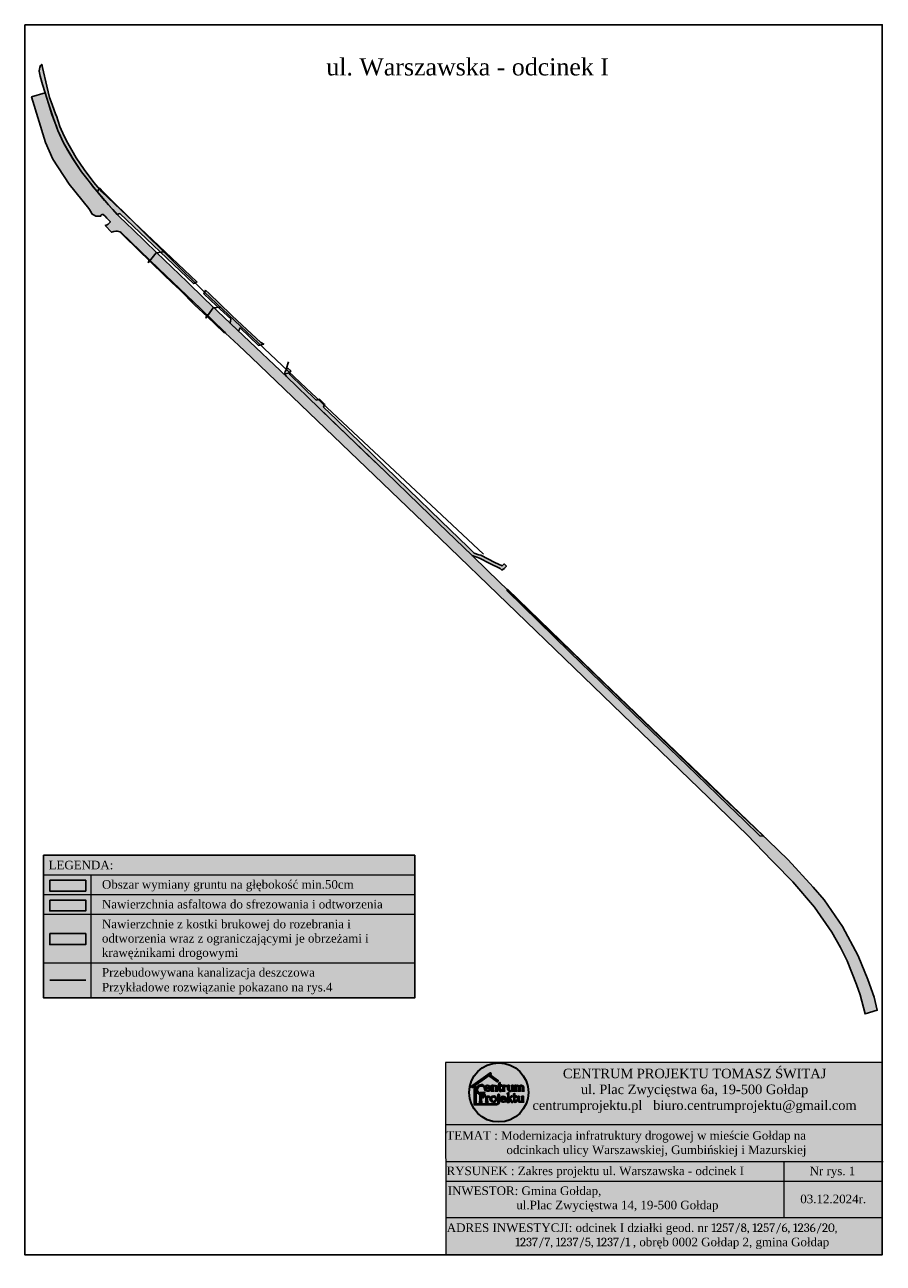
# Model space of a CAD drawing. Header units: millimetres. Extents: x 7584116 to 7587263, y 6019467 to 6021765.
# Tile 1 of 4: x 7584855 to 7585396, y 6019467 to 6020248. Entities that reach past the tile are written whole.
import ezdxf

# ---------------------------------------------------------------- set-up
doc = ezdxf.new("R2010")
doc.units = ezdxf.units.MM
doc.header["$MEASUREMENT"] = 0
doc.layers.add('POMOC', color=4, linetype='Continuous')
doc.styles.get("Standard").update_dxf_attribs({"font": 'arial.ttf'})

msp = doc.modelspace()

# ---------------------------------------------------------------- hatches: boundary and pattern name
at = {"transparency": 33554559}
for color, points in [(4, [(7584865.72, 6020222.62), (7584865.89, 6020222.77), (7584866.39, 6020220.64), (7584869.14, 6020208.89), (7584870.82, 6020201.67), (7584872.38, 6020197.4), (7584872.38, 6020197.4), (7584874.78, 6020190.83), (7584875.03, 6020190.14), (7584877.28, 6020183.52), (7584879.95, 6020177.46), (7584879.95, 6020177.46), (7584882.24, 6020172.98), (7584884.7, 6020168.58), (7584887.52, 6020163.74), (7584892.51, 6020156.35), (7584892.51, 6020156.35), (7584898.75, 6020148.29), (7584903.6, 6020142.43), (7584963.61, 6020085.54), (7584962.95, 6020085.17), (7584962.24, 6020084.84), (7584961.52, 6020084.56), (7584915.03, 6020128.66), (7584913.42, 6020128.1), (7584910.62, 6020131.14), (7584907.82, 6020134.18), (7584903.27, 6020139.57), (7584900.4, 6020142.98), (7584898.73, 6020144.96), (7584896.47, 6020147.82), (7584894.21, 6020150.68), (7584892.56, 6020152.8), (7584890.91, 6020154.93), (7584885.35, 6020163.2), (7584882.37, 6020168.47), (7584879.41, 6020173.71), (7584875.97, 6020180.95), (7584873.18, 6020188.55), (7584870.09, 6020197.89), (7584867.92, 6020204.69), (7584866.41, 6020209.99), (7584864.89, 6020215.28), (7584864.31, 6020218.27), (7584864.38, 6020219.82), (7584864.63, 6020220.69), (7584865.13, 6020221.83)]), (6, [(7584867.92, 6020204.71), (7584859.43, 6020202.15), (7584868.2, 6020173.48), (7584872.86, 6020162.83), (7584883.11, 6020147.1), (7584895.59, 6020131.74), (7584896.99, 6020129.48), (7584897.42, 6020128.44), (7584899.99, 6020126.92), (7584900.6, 6020126.96), (7584903.09, 6020127.09), (7584903.1, 6020127.32), (7584903.16, 6020127.54), (7584903.28, 6020127.75), (7584903.44, 6020127.92), (7584903.64, 6020128.04), (7584903.86, 6020128.12), (7584904.09, 6020128.14), (7584904.33, 6020128.1), (7584904.54, 6020128.01), (7584905.7, 6020126.93), (7584906.82, 6020125.83), (7584907.9, 6020124.71), (7584908.95, 6020123.57), (7584908.86, 6020123.27), (7584908.73, 6020122.98), (7584908.56, 6020122.72), (7584908.34, 6020122.5), (7584907.7, 6020122.03), (7584907.02, 6020121.62), (7584906.43, 6020121.31), (7584905.82, 6020121.04), (7584909.85, 6020116.85), (7584910.53, 6020117.16), (7584911.29, 6020117.42), (7584912.51, 6020117.65), (7584913.4, 6020117.6), (7584914.27, 6020117.41), (7584915.11, 6020117.07), (7584915.82, 6020116.65), (7584933.67, 6020099.52), (7584957.3, 6020076.92), (7584965.83, 6020068.76), (7584980.86, 6020054.24), (7584981.6, 6020053.4), (7584989.8, 6020045.7), (7584998, 6020037.99), (7585116.69, 6019923.95), (7585201.09, 6019842.53), (7585310.23, 6019737.27), (7585325.58, 6019721.07), (7585327.1, 6019719.6), (7585338.91, 6019707.64), (7585352.6, 6019691.63), (7585363.41, 6019675.93), (7585368.87, 6019666.25), (7585373.03, 6019657.79), (7585378.97, 6019642.91), (7585381.22, 6019636.45), (7585384.43, 6019624.39), (7585392.04, 6019626.67), (7585390.02, 6019634.92), (7585386.08, 6019646.02), (7585379.96, 6019660.94), (7585370.11, 6019679.47), (7585358.54, 6019696.35), (7585351.78, 6019704.26), (7585335.98, 6019721.41), (7585323.44, 6019733.59), (7585289.76, 6019765.53), (7585261.75, 6019792.5), (7585223.2, 6019829.69), (7585203.92, 6019848.28), (7585184.64, 6019866.87), (7585178.54, 6019872.83), (7585166.33, 6019884.74), (7585146.65, 6019903.81), (7585136.9, 6019913.19), (7585110.4, 6019938.71), (7585082.26, 6019965.91), (7585058.01, 6019989.21), (7585040.39, 6020006.18), (7585019.92, 6020025.98), (7584992.84, 6020051.69), (7584968.34, 6020074.98), (7584957.46, 6020085.62), (7584938.18, 6020104.16), (7584923.32, 6020118.5), (7584919.11, 6020122.58), (7584914.89, 6020126.66), (7584913.42, 6020128.12), (7584912.5, 6020129.11), (7584911.07, 6020130.6), (7584907.82, 6020134.19), (7584905.35, 6020136.96), (7584901.65, 6020141.44), (7584898.72, 6020144.98), (7584896.46, 6020147.84), (7584894.21, 6020150.7), (7584892.56, 6020152.82), (7584890.91, 6020154.94), (7584888.12, 6020159.1), (7584885.33, 6020163.26), (7584883.85, 6020165.87), (7584882.37, 6020168.49), (7584879.41, 6020173.72), (7584877.69, 6020177.35), (7584875.97, 6020180.97), (7584875.04, 6020183.5), (7584872.25, 6020191.1), (7584870.08, 6020197.9)]), (4, [(7584915.11, 6020117.06), (7584915.82, 6020116.63), (7584924.74, 6020108.07), (7584935.01, 6020098.22), (7584965.83, 6020068.74), (7584980.86, 6020054.22), (7584980.61, 6020053.65), (7584969.98, 6020063.81), (7584962.34, 6020071.04), (7584952.71, 6020080.53), (7584947.85, 6020085.23), (7584942.98, 6020089.92), (7584926.18, 6020106.12), (7584917.71, 6020114.32)]), (4, [(7584968.94, 6020080.36), (7584968, 6020078.11), (7584975.95, 6020070.5), (7584984.86, 6020062.32), (7584984.48, 6020059.57), (7584989.73, 6020054.62), (7584990.74, 6020056.59), (7585002.43, 6020045.58), (7585005.66, 6020046.39), (7585003.78, 6020047.37), (7584992.1, 6020058.37), (7584985.65, 6020064.44), (7584984.9, 6020065.04), (7584971.19, 6020078.22)]), (4, [(7585157.32, 6019905.04), (7585156.42, 6019904.54), (7585155.51, 6019904.03), (7585154.64, 6019904.95), (7585148.1, 6019908.25), (7585141.56, 6019911.56), (7585136.83, 6019913.2), (7585110.4, 6019938.71), (7585096.33, 6019952.31), (7585082.26, 6019965.91), (7585070.14, 6019977.56), (7585058.01, 6019989.19), (7585049.2, 6019997.7), (7585040.39, 6020006.18), (7585019.92, 6020025.98), (7585019.36, 6020026.79), (7585019.01, 6020027.49), (7585018.88, 6020028.3), (7585019.15, 6020029.21), (7585019.68, 6020030.13), (7585020.35, 6020030.82), (7585020.85, 6020031.2), (7585022.64, 6020029.53), (7585022.28, 6020028.93), (7585021.97, 6020028.24), (7585021.95, 6020027.99), (7585021.97, 6020027.69), (7585022.06, 6020027.3), (7585030.36, 6020019.22), (7585038.66, 6020011.14), (7585040.84, 6020011.65), (7585044, 6020008.66), (7585043.36, 6020006.57), (7585051.38, 6019998.8), (7585059.4, 6019991.03), (7585096.91, 6019954.75), (7585117.23, 6019935.1), (7585134.42, 6019918.47), (7585138.25, 6019914.78), (7585141.21, 6019913.74), (7585142.31, 6019913.36), (7585151.27, 6019908.86), (7585155.76, 6019906.61), (7585157.16, 6019907.87), (7585158.54, 6019906.47), (7585157.19, 6019905.19)]), (3, [(7585158.81, 6019891.14), (7585159.26, 6019891.99), (7585179.41, 6019872.5), (7585199.48, 6019852.93), (7585219.67, 6019833.49), (7585239.82, 6019814), (7585280.23, 6019775.15), (7585300.46, 6019755.74), (7585320.66, 6019736.31), (7585318.15, 6019736.67), (7585308.21, 6019746.36), (7585298.25, 6019756), (7585278.19, 6019775.16), (7585238.33, 6019813.75), (7585198.4, 6019852.28), (7585178.61, 6019871.71)]), (3, [(7584870.88, 6019708.65), (7584893.51, 6019708.65), (7584893.51, 6019701.79), (7584870.88, 6019701.79)]), (6, [(7584870.88, 6019696.17), (7584893.51, 6019696.17), (7584893.51, 6019689.32), (7584870.88, 6019689.32)]), (4, [(7584870.88, 6019674.97), (7584893.51, 6019674.97), (7584893.51, 6019668.11), (7584870.88, 6019668.11)])]:
    msp.add_hatch(color=color, dxfattribs=at).paths.add_polyline_path(points)
at = {"true_color": 0xffffff}
for points in [[(7584867.04, 6019724.37), (7585100.8, 6019724.37), (7585100.8, 6019634.5), (7584867.04, 6019634.5)], [(7585120.01, 6019593.84), (7585395.16, 6019593.84), (7585395.16, 6019472.69), (7585120.01, 6019472.69)]]:
    msp.add_hatch(color=7, dxfattribs=at).paths.add_polyline_path(points)
at = {"lineweight": 30}
h = msp.add_hatch(color=6, dxfattribs=at)
h.set_gradient(color2=(0, 0, 0), tint=1)
edge = h.paths.add_edge_path()
edge.add_arc((7585153.71, 6019574.93), 18.62, 0, 360)
h = msp.add_hatch(color=250, dxfattribs=at)
h.set_gradient(color1=(255, 255, 255), one_color=1, tint=1)
h.paths.add_polyline_path([(7585136.56, 6019577.86), (7585136.07, 6019578.54), (7585148.46, 6019587.27), (7585148.95, 6019586.59), (7585148.07, 6019585.97), (7585153.39, 6019582.16), (7585152.89, 6019581.61), (7585147.43, 6019585.52)])
h = msp.add_hatch(color=250, dxfattribs=at)
h.set_gradient(color1=(255, 255, 255), one_color=1, tint=1)
h.paths.add_polyline_path([(7585152.31, 6019567.85), (7585152.31, 6019567.15), (7585138.32, 6019567.15), (7585138.32, 6019578.49), (7585139.19, 6019578.49), (7585139.19, 6019567.85)])
h = msp.add_hatch(color=6, dxfattribs=at)
h.set_gradient(color1=(255, 191, 0), one_color=1, tint=1, name='INVCURVED')
h.paths.add_polyline_path([(7585141.93, 6019574.18, -0.923522), (7585143.41, 6019579.15, -0.286085), (7585144.02, 6019578.42), (7585144.37, 6019578.42), (7585144.38, 6019579.32, 1.143285), (7585141.93, 6019573.6)])
h = msp.add_hatch(color=6, dxfattribs=at)
h.set_gradient(color1=(255, 191, 0), one_color=1, tint=1, name='INVCURVED')
edge = h.paths.add_edge_path()
edge.add_arc((7585143.41, 6019573.15), 1.51, 59.78417, 86.9422, ccw=False)
edge.add_arc((7585143.04, 6019574.79), 1.18, 343.56348, 360.93889)
edge.add_line((7585144.21, 6019574.81), (7585144.6, 6019574.81))
edge.add_line((7585144.6, 6019574.81), (7585144.58, 6019574.09))
edge.add_arc((7585143.39, 6019573.15), 1.52, -6.76471, 38.22832, ccw=False)
edge.add_arc((7585143.39, 6019573.15), 1.52, 278.76223, 353.23529, ccw=False)
edge.add_arc((7585142.83, 6019576.68), 5.09, 267.55222, 278.97785, ccw=False)
edge.add_line((7585142.61, 6019571.59), (7585142.61, 6019569.33))
edge.add_arc((7585142.91, 6019569.41), 0.304, 195.50706, 279.51604)
edge.add_line((7585142.96, 6019569.11), (7585142.96, 6019568.87))
edge.add_line((7585142.96, 6019568.87), (7585141.59, 6019568.87))
edge.add_line((7585141.59, 6019568.87), (7585141.59, 6019569.11))
edge.add_arc((7585141.64, 6019569.41), 0.304, 260.34265, 344.54061)
edge.add_line((7585141.93, 6019569.33), (7585141.93, 6019574.18))
edge.add_arc((7585141.62, 6019574.16), 0.314, 2.69297, 74.81617)
edge.add_line((7585141.7, 6019574.46), (7585141.7, 6019574.66))
edge.add_line((7585141.7, 6019574.66), (7585143.49, 6019574.66))
edge = h.paths.add_edge_path(flags=16)
edge.add_arc((7585143.07, 6019573.15), 1.16, 55.05098, 79.17431)
edge.add_arc((7585142.79, 6019570.42), 3.9, 82.60006, 92.5717)
edge.add_line((7585142.61, 6019574.32), (7585142.61, 6019573.92))
edge.add_line((7585142.61, 6019573.92), (7585142.61, 6019571.97))
edge.add_arc((7585142.77, 6019574.77), 2.8, 266.71535, 279.61009)
edge.add_arc((7585143.07, 6019573.15), 1.16, 278.41046, 351.04912)
edge.add_arc((7585143.07, 6019573.15), 1.16, 351.04914, 393.2015)
edge.add_line((7585144.04, 6019573.79), (7585143.74, 6019574.1))
h = msp.add_hatch(color=6, dxfattribs=at)
h.set_gradient(color1=(255, 191, 0), one_color=1, name='INVHEMISPHERICAL')
h.paths.add_polyline_path([(7585147.91, 6019577.42), (7585145.39, 6019577.42, 0.687868), (7585148.2, 6019576.87), (7585148.39, 6019576.87), (7585148.36, 6019576.19, -0.158256), (7585146.41, 6019575.7, -0.902799), (7585146.44, 6019579.45, -0.466187), (7585148.5, 6019577.42)])
h.paths.add_polyline_path([(7585145.38, 6019577.89), (7585147.92, 6019577.89, 0.39583), (7585146.44, 6019579.08, 0.324978), (7585145.38, 6019577.92, 0.005444)], flags=16)
h = msp.add_hatch(color=6, dxfattribs=at)
h.set_gradient(color1=(255, 191, 0), one_color=1, name='INVHEMISPHERICAL')
h.paths.add_polyline_path([(7585149.12, 6019578.9), (7585149.12, 6019579.21, 0.197538), (7585149.7, 6019579.45), (7585150, 6019579.45), (7585150, 6019578.93, -0.591013), (7585152.61, 6019578.31), (7585152.61, 6019576.16, 0.32306), (7585152.84, 6019575.9), (7585152.84, 6019575.66), (7585151.7, 6019575.66), (7585151.7, 6019575.9, 0.331046), (7585151.9, 6019576.16), (7585151.9, 6019578.31, 0.787785), (7585150.01, 6019578.31), (7585150.01, 6019576.16, 0.47491), (7585150.28, 6019575.9), (7585150.28, 6019575.66), (7585149.06, 6019575.66), (7585149.06, 6019575.9, 0.47491), (7585149.34, 6019576.16), (7585149.34, 6019578.68, 0.473243)])
h = msp.add_hatch(color=6, dxfattribs=at)
h.set_gradient(color1=(255, 191, 0), one_color=1, name='INVHEMISPHERICAL')
h.paths.add_polyline_path([(7585153.93, 6019580.11), (7585153.93, 6019579.41), (7585153.4, 6019579.41), (7585153.4, 6019579.04), (7585153.93, 6019579.04), (7585153.93, 6019576.51, 1.077267), (7585155.61, 6019576.61), (7585155.32, 6019576.61, -0.353558), (7585154.99, 6019576.1, -0.464722), (7585154.57, 6019576.38), (7585154.57, 6019579.04), (7585155.64, 6019579.04), (7585155.64, 6019579.41), (7585154.59, 6019579.41), (7585154.59, 6019580.37), (7585154.59, 6019580.89), (7585154.29, 6019580.89, -0.197538), (7585153.71, 6019580.64), (7585153.71, 6019580.34, -0.473243)])
h = msp.add_hatch(color=6, dxfattribs=at)
h.set_gradient(color1=(255, 191, 0), one_color=1, name='INVHEMISPHERICAL')
h.paths.add_polyline_path([(7585156.75, 6019579.45), (7585157.06, 6019579.45), (7585157.06, 6019578.93, -0.335777), (7585158.33, 6019579.32, -1.062267), (7585158.1, 6019578.77, 0.297294), (7585157.06, 6019578.5), (7585157.06, 6019576.16, 0.47491), (7585157.34, 6019575.9), (7585157.34, 6019575.66), (7585156.12, 6019575.66), (7585156.12, 6019575.9, 0.47491), (7585156.39, 6019576.16), (7585156.39, 6019578.68, 0.473243), (7585156.17, 6019578.9), (7585156.17, 6019579.21, 0.197538)])
h = msp.add_hatch(color=6, dxfattribs=at)
h.set_gradient(color1=(255, 191, 0), one_color=1, name='INVHEMISPHERICAL')
h.paths.add_polyline_path([(7585160.06, 6019576.81, 0.859375), (7585161.93, 6019576.81), (7585161.93, 6019578.68, 0.473243), (7585161.71, 6019578.9), (7585161.71, 6019579.21, 0.197538), (7585162.29, 6019579.45), (7585162.59, 6019579.45), (7585162.59, 6019579.09), (7585162.6, 6019576.16, 0.47491), (7585162.88, 6019575.9), (7585162.88, 6019575.66), (7585161.93, 6019575.66), (7585161.93, 6019576.08, -0.662729), (7585159.4, 6019576.85), (7585159.4, 6019578.68, 0.473243), (7585159.18, 6019578.9), (7585159.18, 6019579.21, 0.197538), (7585159.76, 6019579.45), (7585160.06, 6019579.45), (7585160.06, 6019579.09)])
h = msp.add_hatch(color=6, dxfattribs=at)
h.set_gradient(color1=(255, 191, 0), one_color=1, name='INVHEMISPHERICAL')
h.paths.add_polyline_path([(7585169.4, 6019575.9), (7585169.4, 6019575.66), (7585168.35, 6019575.66), (7585168.35, 6019575.9, 0.331046), (7585168.54, 6019576.16), (7585168.54, 6019578.31, 0.905152), (7585166.89, 6019578.31), (7585166.89, 6019576.16, 0.32306), (7585167.12, 6019575.9), (7585167.12, 6019575.66), (7585165.98, 6019575.66), (7585165.98, 6019575.9, 0.331046), (7585166.17, 6019576.16), (7585166.17, 6019578.31, 0.902961), (7585164.51, 6019578.31), (7585164.51, 6019576.16, 0.47491), (7585164.78, 6019575.9), (7585164.78, 6019575.66), (7585163.56, 6019575.66), (7585163.56, 6019575.9, 0.47491), (7585163.84, 6019576.16), (7585163.84, 6019578.68, 0.473243), (7585163.62, 6019578.9), (7585163.62, 6019579.21, 0.197538), (7585164.2, 6019579.45), (7585164.5, 6019579.45), (7585164.5, 6019578.93, -0.592933), (7585166.59, 6019578.66, -0.727169), (7585169.17, 6019578.31), (7585169.17, 6019576.16, 0.252709)])
h = msp.add_hatch(color=6, dxfattribs=at)
h.set_gradient(color1=(255, 223, 127), one_color=1, tint=1, name='INVCURVED')
h.paths.add_polyline_path([(7585144.04, 6019573.79), (7585143.74, 6019574.1, -0.129628), (7585142.61, 6019573.92), (7585142.61, 6019573.53, 0.098881)])
h = msp.add_hatch(color=6, dxfattribs=at)
h.set_gradient(color1=(255, 191, 0), one_color=1, tint=1, name='INVHEMISPHERICAL')
h.paths.add_polyline_path([(7585146.16, 6019572.66), (7585146.46, 6019572.66), (7585146.46, 6019572.13, -0.335777), (7585147.74, 6019572.53, -1.062267), (7585147.51, 6019571.98, 0.297294), (7585146.47, 6019571.7), (7585146.47, 6019569.37, 0.47491), (7585146.75, 6019569.1), (7585146.75, 6019568.87), (7585145.53, 6019568.87), (7585145.53, 6019569.1, 0.47491), (7585145.8, 6019569.37), (7585145.8, 6019571.89, 0.473243), (7585145.58, 6019572.11), (7585145.58, 6019572.41, 0.197538)])
h = msp.add_hatch(color=6, dxfattribs=at)
h.set_gradient(color1=(255, 191, 0), one_color=1, name='INVHEMISPHERICAL')
edge = h.paths.add_edge_path()
edge.add_spline(control_points=[(7585150.53, 6019568.89), (7585152.36, 6019569.04), (7585152.36, 6019570.75), (7585152.36, 6019572.46), (7585150.53, 6019572.62)], knot_values=[3.866288, 3.866288, 3.866288, 5.347469, 5.347469, 6.828651, 6.828651, 6.828651], weights=[1, 0.73807, 1, 0.73807, 1], degree=2, periodic=0)
edge.add_line((7585150.53, 6019572.62), (7585150.17, 6019572.62))
edge.add_spline(control_points=[(7585150.17, 6019572.62), (7585148.34, 6019572.46), (7585148.34, 6019570.75), (7585148.34, 6019569.04), (7585150.17, 6019568.89)], knot_values=[0, 0, 0, 1.481182, 1.481182, 2.962364, 2.962364, 2.962364], weights=[1, 0.73807, 1, 0.73807, 1], degree=2, periodic=0)
edge.add_line((7585150.17, 6019568.89), (7585150.53, 6019568.89))
edge = h.paths.add_edge_path(flags=16)
edge.add_spline(control_points=[(7585150.53, 6019572.21), (7585151.66, 6019572.03), (7585151.66, 6019570.75), (7585151.66, 6019569.47), (7585150.53, 6019569.3)], knot_values=[0, 0, 0, 1.433144, 1.433144, 2.866288, 2.866288, 2.866288], weights=[1, 0.754062, 1, 0.754062, 1], degree=2, periodic=0)
edge.add_line((7585150.53, 6019569.3), (7585150.17, 6019569.3))
edge.add_spline(control_points=[(7585150.17, 6019569.3), (7585149.04, 6019569.48), (7585149.04, 6019570.76), (7585149.04, 6019572.04), (7585150.17, 6019572.21)], knot_values=[0, 0, 0, 1.433144, 1.433144, 2.866288, 2.866288, 2.866288], weights=[1, 0.754062, 1, 0.754062, 1], degree=2, periodic=0)
edge.add_line((7585150.17, 6019572.21), (7585150.53, 6019572.21))
h = msp.add_hatch(color=6, dxfattribs=at)
h.set_gradient(color1=(255, 191, 0), one_color=1, name='INVHEMISPHERICAL')
h.paths.add_polyline_path([(7585153.07, 6019572.14), (7585153.07, 6019572.45, 0.197538), (7585153.64, 6019572.69), (7585153.95, 6019572.69), (7585153.95, 6019572.17), (7585153.95, 6019568.78, -0.365861), (7585152.52, 6019567.26, 0.234931), (7585153.29, 6019568.78), (7585153.29, 6019571.92, 0.473243)])
h = msp.add_hatch(color=6, dxfattribs=at)
h.set_gradient(color1=(255, 191, 0), one_color=1, name='INVHEMISPHERICAL')
h.paths.add_polyline_path([(7585154.06, 6019573.41, 1), (7585153.15, 6019573.41, 1)])
h = msp.add_hatch(color=6, dxfattribs=at)
h.set_gradient(color1=(255, 191, 0), one_color=1, name='INVHEMISPHERICAL')
h.paths.add_polyline_path([(7585156.36, 6019572.57, -0.466187), (7585158.42, 6019570.55), (7585157.83, 6019570.55), (7585155.31, 6019570.55, 0.687868), (7585158.12, 6019570), (7585158.31, 6019570), (7585158.28, 6019569.32, -0.158256), (7585156.33, 6019568.82, -0.902799)])
h.paths.add_polyline_path([(7585155.3, 6019571.01), (7585157.85, 6019571.01, 0.39583), (7585156.36, 6019572.2, 0.324978), (7585155.31, 6019571.05, 0.005444)], flags=16)
h = msp.add_hatch(color=6, dxfattribs=at)
h.set_gradient(color1=(255, 191, 0), one_color=1, name='INVHEMISPHERICAL')
h.paths.add_polyline_path([(7585159.01, 6019569.1), (7585159.01, 6019568.87), (7585160.23, 6019568.87), (7585160.23, 6019569.1, -0.445335), (7585159.95, 6019569.34), (7585159.95, 6019570.63), (7585160.11, 6019570.77), (7585161.67, 6019568.87), (7585162.48, 6019568.87), (7585162.48, 6019569.1, -0.174114), (7585162.13, 6019569.29), (7585160.6, 6019571.17), (7585161.62, 6019572.11, -0.11284), (7585162.11, 6019572.34), (7585162.11, 6019572.5), (7585161.41, 6019572.5), (7585159.95, 6019571.14), (7585159.95, 6019574.03), (7585159.95, 6019574.55), (7585159.65, 6019574.55, -0.197538), (7585159.07, 6019574.3), (7585159.07, 6019574, -0.473243), (7585159.29, 6019573.77), (7585159.28, 6019569.37, -0.47491)])
h = msp.add_hatch(color=6, dxfattribs=at)
h.set_gradient(color1=(255, 191, 0), one_color=1, name='INVHEMISPHERICAL')
h.paths.add_polyline_path([(7585163.21, 6019573.31), (7585163.21, 6019572.61), (7585162.69, 6019572.61), (7585162.69, 6019572.23), (7585163.21, 6019572.23), (7585163.21, 6019569.7, 1.077267), (7585164.89, 6019569.81), (7585164.61, 6019569.81, -0.353558), (7585164.28, 6019569.3, -0.464722), (7585163.86, 6019569.58), (7585163.86, 6019572.23), (7585164.93, 6019572.23), (7585164.93, 6019572.61), (7585163.88, 6019572.61), (7585163.88, 6019573.57), (7585163.88, 6019574.08), (7585163.57, 6019574.08, -0.197538), (7585162.99, 6019573.84), (7585162.99, 6019573.53, -0.473243)])
h = msp.add_hatch(color=6, dxfattribs=at)
h.set_gradient(color1=(255, 191, 0), one_color=1, name='INVHEMISPHERICAL')
h.paths.add_polyline_path([(7585166.42, 6019570.01, 0.859375), (7585168.29, 6019570.01), (7585168.29, 6019571.89, 0.473243), (7585168.07, 6019572.11), (7585168.07, 6019572.41, 0.197538), (7585168.65, 6019572.66), (7585168.95, 6019572.66), (7585168.95, 6019572.3), (7585168.96, 6019569.37, 0.47491), (7585169.24, 6019569.1), (7585169.24, 6019568.87), (7585168.29, 6019568.87), (7585168.29, 6019569.28, -0.649665), (7585165.76, 6019570.01), (7585165.76, 6019571.89, 0.473243), (7585165.54, 6019572.11), (7585165.54, 6019572.41, 0.197538), (7585166.12, 6019572.66), (7585166.42, 6019572.66), (7585166.42, 6019572.3)])

# ---------------------------------------------------------------- linework, layer by layer
at = {"color": 1}
for p, q in [((7584900.7, 6020142.05), (7584902.23, 6020144.92)), ((7584932.85, 6020097.55), (7584937.94, 6020103.94)), ((7584933.79, 6020099.8), (7584932.85, 6020097.55)), ((7584937.94, 6020103.94), (7584942.7, 6020104.63)), ((7584969.25, 6020062.67), (7584973.88, 6020069.33)), ((7584973.88, 6020069.33), (7584978.43, 6020069.73)), ((7584969.75, 6020065.2), (7584969.25, 6020062.67)), ((7585019.73, 6020030.55), (7585021.23, 6020035.26)), ((7585018.08, 6020027.4), (7585022.02, 6020028.37)), ((7584870.88, 6019645.67), (7584893.51, 6019645.67))]:
    msp.add_line(p, q, dxfattribs=at)
at = {"color": 0, "linetype": 'ByBlock', "lineweight": 20}
for p, q in [((7585100.8, 6019711.89), (7584867.04, 6019711.89)), ((7584896.7, 6019711.89), (7584896.7, 6019634.5)), ((7585100.8, 6019699.42), (7584867.04, 6019699.42)), ((7585100.8, 6019686.94), (7584867.04, 6019686.94)), ((7585100.8, 6019656.47), (7584867.04, 6019656.47)), ((7585395.41, 6019554.46), (7585120.08, 6019554.46)), ((7585120.21, 6019531.41), (7585395.82, 6019531.38)), ((7585333.5, 6019496.07), (7585333.5, 6019531.39)), ((7585395.29, 6019518.91), (7585120.12, 6019518.91)), ((7585120.47, 6019496.07), (7585395.15, 6019496.07)), ((7585120.32, 6019472.7), (7585395.22, 6019472.69))]:
    msp.add_line(p, q, dxfattribs=at)
at = {"color": 41, "lineweight": 30}
for p, q in [((7585144.6, 6019574.81), (7585144.21, 6019574.81)), ((7585144.58, 6019574.09), (7585144.6, 6019574.81)), ((7585146.44, 6019579.15), (7585146.44, 6019579.15)), ((7585143.49, 6019574.66), (7585141.7, 6019574.66)), ((7585141.7, 6019574.66), (7585141.7, 6019574.46)), ((7585141.93, 6019574.18), (7585141.93, 6019569.33)), ((7585142.61, 6019574.32), (7585142.61, 6019573.92)), ((7585142.61, 6019573.92), (7585142.61, 6019571.97)), ((7585144.04, 6019573.79), (7585143.74, 6019574.1)), ((7585150.17, 6019572.62), (7585150.53, 6019572.62)), ((7585150.17, 6019572.21), (7585150.53, 6019572.21)), ((7585150.17, 6019569.3), (7585150.53, 6019569.3)), ((7585150.17, 6019568.89), (7585150.53, 6019568.89)), ((7585156.36, 6019572.27), (7585156.36, 6019572.27))]:
    msp.add_line(p, q, dxfattribs=at)
for points in [[(7584855.16, 6020247.59), (7585395.16, 6020247.59), (7585395.16, 6019472.69), (7584855.16, 6019472.69)], [(7584867.04, 6019724.37), (7585100.8, 6019724.37), (7585100.8, 6019634.5), (7584867.04, 6019634.5)]]:
    msp.add_lwpolyline(points, close=True)
at = {"color": 4}
for points in [[(7584865.72, 6020222.62), (7584865.89, 6020222.77), (7584866.39, 6020220.64), (7584869.14, 6020208.89), (7584870.82, 6020201.67), (7584872.38, 6020197.4), (7584872.38, 6020197.4), (7584874.78, 6020190.83), (7584875.03, 6020190.14), (7584877.28, 6020183.52), (7584879.95, 6020177.46), (7584879.95, 6020177.46), (7584882.24, 6020172.98), (7584884.7, 6020168.58), (7584887.52, 6020163.74), (7584892.51, 6020156.35), (7584892.51, 6020156.35), (7584898.75, 6020148.29), (7584903.6, 6020142.43), (7584963.61, 6020085.54), (7584962.95, 6020085.17), (7584962.24, 6020084.84), (7584961.52, 6020084.56), (7584915.03, 6020128.66), (7584913.42, 6020128.1), (7584910.62, 6020131.14), (7584907.82, 6020134.18), (7584903.27, 6020139.57), (7584900.4, 6020142.98), (7584898.73, 6020144.96), (7584896.47, 6020147.82), (7584894.21, 6020150.68), (7584892.56, 6020152.8), (7584890.91, 6020154.93), (7584885.35, 6020163.2), (7584882.37, 6020168.47), (7584879.41, 6020173.71), (7584875.97, 6020180.95), (7584873.18, 6020188.55), (7584870.09, 6020197.89), (7584867.92, 6020204.69), (7584866.41, 6020209.99), (7584864.89, 6020215.28), (7584864.31, 6020218.27), (7584864.38, 6020219.82), (7584864.63, 6020220.69), (7584865.13, 6020221.83), (7584865.72, 6020222.62)], [(7584915.11, 6020117.06), (7584915.82, 6020116.63), (7584924.74, 6020108.07), (7584935.01, 6020098.22), (7584965.83, 6020068.74), (7584980.86, 6020054.22), (7584980.61, 6020053.65), (7584969.98, 6020063.81), (7584962.34, 6020071.04), (7584952.71, 6020080.53), (7584947.85, 6020085.23), (7584942.98, 6020089.92), (7584926.18, 6020106.12), (7584917.71, 6020114.32), (7584915.11, 6020117.06)], [(7584968.94, 6020080.36), (7584968, 6020078.11), (7584975.95, 6020070.5), (7584984.86, 6020062.32), (7584984.48, 6020059.57), (7584989.73, 6020054.62), (7584990.74, 6020056.59), (7585002.43, 6020045.58), (7585005.66, 6020046.39), (7585003.78, 6020047.37), (7584992.1, 6020058.37), (7584985.65, 6020064.44), (7584984.9, 6020065.04), (7584971.19, 6020078.22), (7584968.94, 6020080.36)], [(7585157.32, 6019905.04), (7585156.42, 6019904.54), (7585155.51, 6019904.03), (7585154.64, 6019904.95), (7585148.1, 6019908.25), (7585141.56, 6019911.56), (7585136.83, 6019913.2), (7585110.4, 6019938.71), (7585096.33, 6019952.31), (7585082.26, 6019965.91), (7585070.14, 6019977.56), (7585058.01, 6019989.19), (7585049.2, 6019997.7), (7585040.39, 6020006.18), (7585019.92, 6020025.98), (7585019.36, 6020026.79), (7585019.01, 6020027.49), (7585018.88, 6020028.3), (7585019.15, 6020029.21), (7585019.68, 6020030.13), (7585020.35, 6020030.82), (7585020.85, 6020031.2), (7585022.64, 6020029.53), (7585022.28, 6020028.93), (7585021.97, 6020028.24), (7585021.95, 6020027.99), (7585021.97, 6020027.69), (7585022.06, 6020027.3), (7585030.36, 6020019.22), (7585038.66, 6020011.14), (7585040.84, 6020011.65), (7585044, 6020008.66), (7585043.36, 6020006.57), (7585051.38, 6019998.8), (7585059.4, 6019991.03), (7585096.91, 6019954.75), (7585117.23, 6019935.1), (7585134.42, 6019918.47), (7585138.25, 6019914.78), (7585141.21, 6019913.74), (7585142.31, 6019913.36), (7585151.27, 6019908.86), (7585155.76, 6019906.61), (7585157.16, 6019907.87), (7585158.54, 6019906.47), (7585157.19, 6019905.19), (7585157.32, 6019905.04)]]:
    msp.add_lwpolyline(points, dxfattribs=at)
at = {"color": 6}
for points in [[(7584867.92, 6020204.71), (7584859.43, 6020202.15), (7584868.2, 6020173.48), (7584872.86, 6020162.83), (7584883.11, 6020147.1), (7584895.59, 6020131.74), (7584896.99, 6020129.48), (7584897.42, 6020128.44), (7584899.99, 6020126.92), (7584900.6, 6020126.96), (7584903.09, 6020127.09), (7584903.1, 6020127.32), (7584903.16, 6020127.54), (7584903.28, 6020127.75), (7584903.44, 6020127.92), (7584903.44, 6020127.92), (7584903.64, 6020128.04), (7584903.86, 6020128.12), (7584904.09, 6020128.14), (7584904.33, 6020128.1), (7584904.54, 6020128.01), (7584905.7, 6020126.93), (7584906.82, 6020125.83), (7584907.9, 6020124.71), (7584908.95, 6020123.57), (7584908.86, 6020123.27), (7584908.73, 6020122.98), (7584908.56, 6020122.72), (7584908.34, 6020122.5), (7584907.7, 6020122.03), (7584907.02, 6020121.62), (7584906.43, 6020121.31), (7584905.82, 6020121.04), (7584909.85, 6020116.85), (7584910.53, 6020117.16), (7584911.29, 6020117.42), (7584912.51, 6020117.65), (7584913.4, 6020117.6), (7584914.27, 6020117.41), (7584915.11, 6020117.07), (7584915.82, 6020116.65), (7584933.67, 6020099.52), (7584957.3, 6020076.92), (7584965.83, 6020068.76), (7584980.86, 6020054.24), (7584981.6, 6020053.4), (7584989.8, 6020045.7), (7584998, 6020037.99), (7585116.69, 6019923.95), (7585201.09, 6019842.53), (7585310.23, 6019737.27), (7585325.58, 6019721.07), (7585327.1, 6019719.6), (7585338.91, 6019707.64), (7585352.6, 6019691.63), (7585363.41, 6019675.93), (7585368.87, 6019666.25), (7585373.03, 6019657.79), (7585378.97, 6019642.91), (7585381.22, 6019636.45), (7585384.43, 6019624.39), (7585392.04, 6019626.67), (7585390.02, 6019634.92), (7585386.08, 6019646.02), (7585379.96, 6019660.94), (7585370.11, 6019679.47), (7585358.54, 6019696.35), (7585351.78, 6019704.26), (7585335.98, 6019721.41), (7585323.44, 6019733.59), (7585289.76, 6019765.53), (7585261.75, 6019792.5), (7585223.2, 6019829.69), (7585203.92, 6019848.28), (7585184.64, 6019866.87), (7585178.54, 6019872.83), (7585166.33, 6019884.74), (7585146.65, 6019903.81), (7585136.9, 6019913.19), (7585110.4, 6019938.71), (7585082.26, 6019965.91), (7585058.01, 6019989.21), (7585040.39, 6020006.18), (7585019.92, 6020025.98), (7584992.84, 6020051.69), (7584968.34, 6020074.98), (7584957.46, 6020085.62), (7584938.18, 6020104.16), (7584923.32, 6020118.5), (7584919.11, 6020122.58), (7584914.89, 6020126.66)], [(7584914.89, 6020126.66), (7584913.42, 6020128.12), (7584912.5, 6020129.11), (7584911.07, 6020130.6), (7584907.82, 6020134.19), (7584905.35, 6020136.96), (7584901.65, 6020141.44), (7584898.72, 6020144.98), (7584896.46, 6020147.84), (7584894.21, 6020150.7), (7584892.56, 6020152.82), (7584890.91, 6020154.94), (7584888.12, 6020159.1), (7584885.33, 6020163.26), (7584883.85, 6020165.87), (7584882.37, 6020168.49), (7584879.41, 6020173.72), (7584877.69, 6020177.35), (7584875.97, 6020180.97), (7584875.04, 6020183.5), (7584872.25, 6020191.1), (7584870.08, 6020197.9), (7584867.92, 6020204.71)]]:
    msp.add_lwpolyline(points, dxfattribs=at)
at = {"color": 1}
msp.add_lwpolyline([(7584902.23, 6020144.92), (7584904.88, 6020141.97), (7584968.45, 6020079.2), (7585032.32, 6020018.6), (7585144.05, 6019913.98)], dxfattribs=at)
at = {"color": 3}
msp.add_lwpolyline([(7585158.81, 6019891.14), (7585159.26, 6019891.99), (7585179.41, 6019872.5), (7585199.48, 6019852.93), (7585219.67, 6019833.49), (7585239.82, 6019814), (7585280.23, 6019775.15), (7585300.46, 6019755.74), (7585320.66, 6019736.31), (7585318.15, 6019736.67), (7585308.21, 6019746.36), (7585298.25, 6019756), (7585278.19, 6019775.16), (7585238.33, 6019813.75), (7585198.4, 6019852.28), (7585178.61, 6019871.71), (7585158.81, 6019891.14)], dxfattribs=at)
msp.add_lwpolyline([(7584870.88, 6019708.65), (7584893.51, 6019708.65), (7584893.51, 6019701.79), (7584870.88, 6019701.79)], close=True, dxfattribs=at)
at = {"color": 6}
msp.add_lwpolyline([(7584870.88, 6019696.17), (7584893.51, 6019696.17), (7584893.51, 6019689.32), (7584870.88, 6019689.32)], close=True, dxfattribs=at)
at = {"color": 4}
msp.add_lwpolyline([(7584870.88, 6019674.97), (7584893.51, 6019674.97), (7584893.51, 6019668.11), (7584870.88, 6019668.11)], close=True, dxfattribs=at)
at = {"lineweight": 20}
msp.add_lwpolyline([(7585395.13, 6019593.84), (7585120.07, 6019593.84), (7585120.39, 6019472.69), (7585395.16, 6019472.69)], close=True, dxfattribs=at)
at = {"color": 250, "lineweight": 30}
for points in [[(7585136.56, 6019577.86), (7585136.07, 6019578.54), (7585148.46, 6019587.27), (7585148.95, 6019586.59), (7585148.07, 6019585.97), (7585153.39, 6019582.16), (7585152.89, 6019581.61), (7585147.43, 6019585.52)], [(7585152.31, 6019567.85), (7585152.31, 6019567.15), (7585138.32, 6019567.15), (7585138.32, 6019578.49), (7585139.19, 6019578.49), (7585139.19, 6019567.85)]]:
    msp.add_lwpolyline(points, close=True, dxfattribs=at)
at = {"color": 41, "lineweight": 30}
msp.add_lwpolyline([(7585141.93, 6019574.18, -0.923522), (7585143.41, 6019579.15, -0.286085), (7585144.02, 6019578.42), (7585144.37, 6019578.42), (7585144.38, 6019579.32, 1.143285), (7585141.93, 6019573.6, 1.143285)], format="xyb", dxfattribs=at)
for points in [[(7585143.49, 6019574.66, -0.119057), (7585144.16, 6019574.45, 0.07596), (7585144.21, 6019574.81), (7585144.6, 6019574.81), (7585144.58, 6019574.09, -0.198881), (7585144.9, 6019572.97, -0.336892), (7585143.62, 6019571.65, -0.049895), (7585142.61, 6019571.59), (7585142.61, 6019569.33, 0.383909), (7585142.96, 6019569.11), (7585142.96, 6019568.87), (7585141.59, 6019568.87), (7585141.59, 6019569.11, 0.384855), (7585141.93, 6019569.33), (7585141.93, 6019574.18, 0.325514), (7585141.7, 6019574.46), (7585141.7, 6019574.66)], [(7585147.91, 6019577.42), (7585145.39, 6019577.42, 0.687868), (7585148.2, 6019576.87), (7585148.39, 6019576.87), (7585148.36, 6019576.19, -0.158256), (7585146.41, 6019575.7, -0.902799), (7585146.44, 6019579.45, -0.466187), (7585148.5, 6019577.42)], [(7585145.38, 6019577.89), (7585147.92, 6019577.89, 0.39583), (7585146.44, 6019579.08, 0.324978), (7585145.38, 6019577.92), (7585145.38, 6019577.92, 0.005444)], [(7585149.12, 6019578.9), (7585149.12, 6019579.21, 0.197538), (7585149.7, 6019579.45), (7585150, 6019579.45), (7585150, 6019578.93, -0.591013), (7585152.61, 6019578.31), (7585152.61, 6019576.16, 0.32306), (7585152.84, 6019575.9), (7585152.84, 6019575.66), (7585151.7, 6019575.66), (7585151.7, 6019575.9, 0.331046), (7585151.9, 6019576.16), (7585151.9, 6019578.31, 0.787785), (7585150.01, 6019578.31), (7585150.01, 6019576.16, 0.47491), (7585150.28, 6019575.9), (7585150.28, 6019575.66), (7585149.06, 6019575.66), (7585149.06, 6019575.9, 0.47491), (7585149.34, 6019576.16), (7585149.34, 6019578.68, 0.473243)], [(7585153.93, 6019580.11), (7585153.93, 6019579.41), (7585153.4, 6019579.41), (7585153.4, 6019579.04), (7585153.93, 6019579.04), (7585153.93, 6019576.51, 1.077267), (7585155.61, 6019576.61), (7585155.32, 6019576.61, -0.353558), (7585154.99, 6019576.1, -0.464722), (7585154.57, 6019576.38), (7585154.57, 6019579.04), (7585155.64, 6019579.04), (7585155.64, 6019579.41), (7585154.59, 6019579.41), (7585154.59, 6019580.37), (7585154.59, 6019580.89), (7585154.29, 6019580.89, -0.197538), (7585153.71, 6019580.64), (7585153.71, 6019580.34, -0.473243)], [(7585156.75, 6019579.45), (7585157.06, 6019579.45), (7585157.06, 6019578.93, -0.335777), (7585158.33, 6019579.32, -1.062267), (7585158.1, 6019578.77, 0.297294), (7585157.06, 6019578.5), (7585157.06, 6019576.16, 0.47491), (7585157.34, 6019575.9), (7585157.34, 6019575.66), (7585156.12, 6019575.66), (7585156.12, 6019575.9, 0.47491), (7585156.39, 6019576.16), (7585156.39, 6019578.68, 0.473243), (7585156.17, 6019578.9), (7585156.17, 6019579.21, 0.197538)], [(7585160.06, 6019576.81, 0.859375), (7585161.93, 6019576.81), (7585161.93, 6019578.68, 0.473243), (7585161.71, 6019578.9), (7585161.71, 6019579.21, 0.197538), (7585162.29, 6019579.45), (7585162.59, 6019579.45), (7585162.59, 6019579.09), (7585162.6, 6019576.16, 0.47491), (7585162.88, 6019575.9), (7585162.88, 6019575.66), (7585161.93, 6019575.66), (7585161.93, 6019576.08, -0.662729), (7585159.4, 6019576.85), (7585159.4, 6019578.68, 0.473243), (7585159.18, 6019578.9), (7585159.18, 6019579.21, 0.197538), (7585159.76, 6019579.45), (7585160.06, 6019579.45), (7585160.06, 6019579.09)], [(7585169.4, 6019575.9), (7585169.4, 6019575.66), (7585168.35, 6019575.66), (7585168.35, 6019575.9, 0.331046), (7585168.54, 6019576.16), (7585168.54, 6019578.31, 0.905152), (7585166.89, 6019578.31), (7585166.89, 6019576.16, 0.32306), (7585167.12, 6019575.9), (7585167.12, 6019575.66), (7585165.98, 6019575.66), (7585165.98, 6019575.9, 0.331046), (7585166.17, 6019576.16), (7585166.17, 6019578.31, 0.902961), (7585164.51, 6019578.31), (7585164.51, 6019576.16, 0.47491), (7585164.78, 6019575.9), (7585164.78, 6019575.66), (7585163.56, 6019575.66), (7585163.56, 6019575.9, 0.47491), (7585163.84, 6019576.16), (7585163.84, 6019578.68, 0.473243), (7585163.62, 6019578.9), (7585163.62, 6019579.21, 0.197538), (7585164.2, 6019579.45), (7585164.5, 6019579.45), (7585164.5, 6019578.93, -0.592933), (7585166.59, 6019578.66, -0.727169), (7585169.17, 6019578.31), (7585169.17, 6019576.16, 0.252709)], [(7585143.74, 6019574.1, 0.105648), (7585143.29, 6019574.29, 0.043537), (7585142.61, 6019574.32), (7585142.61, 6019573.92), (7585142.61, 6019571.97, 0.056323), (7585143.24, 6019572.01, 0.328003), (7585144.22, 6019572.97, 0.186027), (7585144.04, 6019573.79)], [(7585146.16, 6019572.66), (7585146.46, 6019572.66), (7585146.46, 6019572.13, -0.335777), (7585147.74, 6019572.53, -1.062267), (7585147.51, 6019571.98, 0.297294), (7585146.47, 6019571.7), (7585146.47, 6019569.37, 0.47491), (7585146.75, 6019569.1), (7585146.75, 6019568.87), (7585145.53, 6019568.87), (7585145.53, 6019569.1, 0.47491), (7585145.8, 6019569.37), (7585145.8, 6019571.89, 0.473243), (7585145.58, 6019572.11), (7585145.58, 6019572.41, 0.197538)], [(7585153.07, 6019572.14), (7585153.07, 6019572.45, 0.197538), (7585153.64, 6019572.69), (7585153.95, 6019572.69), (7585153.95, 6019572.17), (7585153.95, 6019568.78, -0.365861), (7585152.52, 6019567.26, 0.234931), (7585153.29, 6019568.78), (7585153.29, 6019571.92, 0.473243)], [(7585156.36, 6019572.57, -0.466187), (7585158.42, 6019570.55), (7585157.83, 6019570.55), (7585155.31, 6019570.55, 0.687868), (7585158.12, 6019570), (7585158.31, 6019570), (7585158.28, 6019569.32, -0.158256), (7585156.33, 6019568.82, -0.902799)], [(7585155.3, 6019571.01), (7585157.85, 6019571.01, 0.39583), (7585156.36, 6019572.2, 0.324978), (7585155.31, 6019571.05), (7585155.31, 6019571.05, 0.005444)], [(7585159.01, 6019569.1), (7585159.01, 6019568.87), (7585160.23, 6019568.87), (7585160.23, 6019569.1, -0.445335), (7585159.95, 6019569.34), (7585159.95, 6019570.63), (7585160.11, 6019570.77), (7585161.67, 6019568.87), (7585162.48, 6019568.87), (7585162.48, 6019569.1, -0.174114), (7585162.13, 6019569.29), (7585160.6, 6019571.17), (7585161.62, 6019572.11, -0.11284), (7585162.11, 6019572.34), (7585162.11, 6019572.5), (7585161.41, 6019572.5), (7585159.95, 6019571.14), (7585159.95, 6019574.03), (7585159.95, 6019574.55), (7585159.65, 6019574.55, -0.197538), (7585159.07, 6019574.3), (7585159.07, 6019574, -0.473243), (7585159.29, 6019573.77), (7585159.28, 6019569.37, -0.47491)], [(7585163.21, 6019573.31), (7585163.21, 6019572.61), (7585162.69, 6019572.61), (7585162.69, 6019572.23), (7585163.21, 6019572.23), (7585163.21, 6019569.7, 1.077267), (7585164.89, 6019569.81), (7585164.61, 6019569.81, -0.353558), (7585164.28, 6019569.3, -0.464722), (7585163.86, 6019569.58), (7585163.86, 6019572.23), (7585164.93, 6019572.23), (7585164.93, 6019572.61), (7585163.88, 6019572.61), (7585163.88, 6019573.57), (7585163.88, 6019574.08), (7585163.57, 6019574.08, -0.197538), (7585162.99, 6019573.84), (7585162.99, 6019573.53, -0.473243)], [(7585166.42, 6019570.01, 0.859375), (7585168.29, 6019570.01), (7585168.29, 6019571.89, 0.473243), (7585168.07, 6019572.11), (7585168.07, 6019572.41, 0.197538), (7585168.65, 6019572.66), (7585168.95, 6019572.66), (7585168.95, 6019572.3), (7585168.96, 6019569.37, 0.47491), (7585169.24, 6019569.1), (7585169.24, 6019568.87), (7585168.29, 6019568.87), (7585168.29, 6019569.28, -0.649665), (7585165.76, 6019570.01), (7585165.76, 6019571.89, 0.473243), (7585165.54, 6019572.11), (7585165.54, 6019572.41, 0.197538), (7585166.12, 6019572.66), (7585166.42, 6019572.66), (7585166.42, 6019572.3)]]:
    msp.add_lwpolyline(points, format="xyb", close=True, dxfattribs=at)
at = {"color": 250, "lineweight": 30}
msp.add_circle((7585153.71, 6019574.93), 18.62, dxfattribs=at)
at = {"color": 41, "lineweight": 30}
msp.add_circle((7585153.6, 6019573.41), 0.452, dxfattribs=at)
for centre, radius, start, end in [((7585143.04, 6019574.79), 1.18, 343.56348, 0.93889), ((7585141.62, 6019574.16), 0.314, 2.69297, 74.81617), ((7585142.79, 6019570.42), 3.9, 82.60006, 92.5717), ((7585142.84, 6019576.14), 2.23, 264.1757, 293.7195), ((7585142.67, 6019577.23), 3.71, 269.0712, 291.65964), ((7585143.07, 6019573.15), 1.16, 278.41046, 351.04912), ((7585143.07, 6019573.15), 1.16, 55.05098, 79.17431), ((7585143.41, 6019573.15), 1.51, 59.78417, 86.9422), ((7585143.39, 6019573.15), 1.52, 278.76223, 353.23529), ((7585143.07, 6019573.15), 1.16, 351.04914, 33.2015), ((7585143.39, 6019573.15), 1.52, 353.23529, 38.22832)]:
    msp.add_arc(centre, radius, start, end, dxfattribs=at)
for points, weights, knots in [([(7585150.17, 6019568.89), (7585148.34, 6019569.04), (7585148.34, 6019570.75), (7585148.34, 6019572.46), (7585150.17, 6019572.62)], [1, 0.738069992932, 1, 0.738069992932, 1], [0, 0, 0, 1.481182, 1.481182, 2.962364, 2.962364, 2.962364]), ([(7585150.17, 6019572.21), (7585149.04, 6019572.04), (7585149.04, 6019570.76), (7585149.04, 6019569.48), (7585150.17, 6019569.3)], [1, 0.754061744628, 1, 0.754061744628, 1], [3.962364, 3.962364, 3.962364, 5.395507, 5.395507, 6.828651, 6.828651, 6.828651]), ([(7585150.53, 6019568.89), (7585152.36, 6019569.04), (7585152.36, 6019570.75), (7585152.36, 6019572.46), (7585150.53, 6019572.62)], [1, 0.738069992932, 1, 0.738069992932, 1], [3.866288, 3.866288, 3.866288, 5.347469, 5.347469, 6.828651, 6.828651, 6.828651]), ([(7585150.53, 6019572.21), (7585151.66, 6019572.03), (7585151.66, 6019570.75), (7585151.66, 6019569.47), (7585150.53, 6019569.3)], [1, 0.754061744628, 1, 0.754061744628, 1], [0, 0, 0, 1.433144, 1.433144, 2.866288, 2.866288, 2.866288])]:
    msp.add_rational_spline(points, weights, degree=2, knots=knots, dxfattribs=at)

# ---------------------------------------------------------------- texts
at = {"layer": 'POMOC', "color": 0, "attachment_point": 3}
for s, insert, char_height, width in [('\\pxi-5,l5,r10.1836,ql,t5;{\\fTimes New Roman|b0|i0|c238|p18;\\H0.9001x;ul. Warszawska - odcinek I\\P\\pxi0,l0,r0,ql,t5;\\H1.111x;  }', (7585565.85, 6020226.48), 11.9988, 520.799), ('\\pxi-7,l7,ql,t5,48;{\\fTimes New Roman|b0|i0|c238|p18;LEGENDA: }', (7585130.54, 6019720.9), 5.4, 260.3995), ('\\pxi-6,l6,r11.9452,ql,t5;{\\fTimes New Roman|b0|i0|c238|p18;Obszar wymiany gruntu na głębokość min.50cm}', (7585164.16, 6019708.71), 5.4, 260.3995), ('\\pxi-6,l6,r11.9452,ql,t5;{\\fTimes New Roman|b0|i0|c238|p18;Nawierzchnia asfaltowa do sfrezowania i odtworzenia}', (7585164.16, 6019696.23), 5.4, 260.3995), ('\\pxr11.9452,ql,t0;{\\fTimes New Roman|b0|i0|c238|p18;Nawierzchnie z kostki brukowej do rozebrania i odtworzenia wraz z ograniczającymi je obrzeżami i krawężnikami drogowymi}', (7585164.16, 6019683.75), 5.4, 260.3995), ('\\pxi-6,l6,r11.9452,ql,t5;{\\fTimes New Roman|b0|i0|c238|p18;Przebudowywana kanalizacja deszczowa }', (7585164.16, 6019653.28), 5.4, 260.3995), ('\\pxi-6,l6,r11.9452,ql,t5;{\\fTimes New Roman|b0|i0|c238|p18;Przykładowe rozwiązanie pokazano na rys.4 }', (7585164.16, 6019643.97), 5.4, 260.3995), ('\\pxqc;{\\fTimes New Roman|b0|i0|c238|p18;CENTRUM PROJEKTU TOMASZ ŚWITAJ\\P\\pxqc;ul. Plac Zwycięstwa 6a, 19-500 Gołdap\\P\\pxqc;centrumprojektu.pl   biuro.centrumprojektu@gmail.com}', (7585382.07, 6019589.88), 5.9999, 210.1311), ('\\pxi-7,l7,ql,t5,48;{\\fTimes New Roman|b0|i0|c238|p18;TEMAT : Modernizacja infratruktury drogowej w mieście Gołdap na odcinkach ulicy Warszawskiej, Gumbińskiej i Mazurskiej }', (7585381.12, 6019550.5), 5.4, 260.3995), ('\\pxi-5,l5,r10.1836,ql,t5;{\\fTimes New Roman|b0|i0|c238|p18;\\H0.9001x;RYSUNEK : Zakres projektu ul. Warszawska - odcinek I\\P\\pxi0,l0,r0,ql,t5;\\H1.111x;  }', (7585381.2, 6019528.23), 5.9994, 260.3995), ('\\pxi-6,l6,r11.9452,ql,t5;{\\fTimes New Roman|b0|i0|c238|p18;Nr rys. 1 }', (7585609.85, 6019528.2), 5.4, 260.3995), ('\\pxi-6,l6,r11.9452,ql,t5;{\\fTimes New Roman|b0|i0|c238|p18;\\H0.8333x;03.12.2024r. }', (7585604, 6019510.52), 6.48, 260.3995)]:
    msp.add_mtext(s, dxfattribs=dict(at, insert=insert, char_height=char_height, width=width))
at = {"layer": 'POMOC', "color": 0, "lineweight": 0, "char_height": 5.4, "attachment_point": 3}
for s, insert, width in [('\\pxi-5,l5,r2.95555,ql,t5,44;{\\fTimes New Roman|b0|i0|c238|p18;INWESTOR: Gmina Gołdap,\\P\\pxi3,l5,r2.95555,ql,t5,44;ul.Plac Zwycięstwa 14, 19-500 Gołdap\\P\\pxi-31,l39,r17.9555,ql,t5,44;\\P\\pxi-31,l39,r17.9555,ql,t5,44;\\P\\pxi0,l0,r3.95555,ql,t5,38,44; }', (7585349.82, 6019515.7), 228.2626), ('\\pxi-8,l8,r4.15951,ql,t5;{\\fTimes New Roman|b0|i0|c238|p18;ADRES INWESTYCJI: odcinek I działki geod. nr \\fCambria|b0|i0|c238|p18;1257/8, 1257/6, 1236/20, 1237/7, 1237/5, 1237/1 \\fTimes New Roman|b0|i0|c238|p18;, obręb 0002 Gołdap 2, gmina Gołdap}', (7585399.31, 6019492.42), 278.3794)]:
    msp.add_mtext(s, dxfattribs=dict(at, insert=insert, width=width))

doc.saveas('drawing.dxf')
